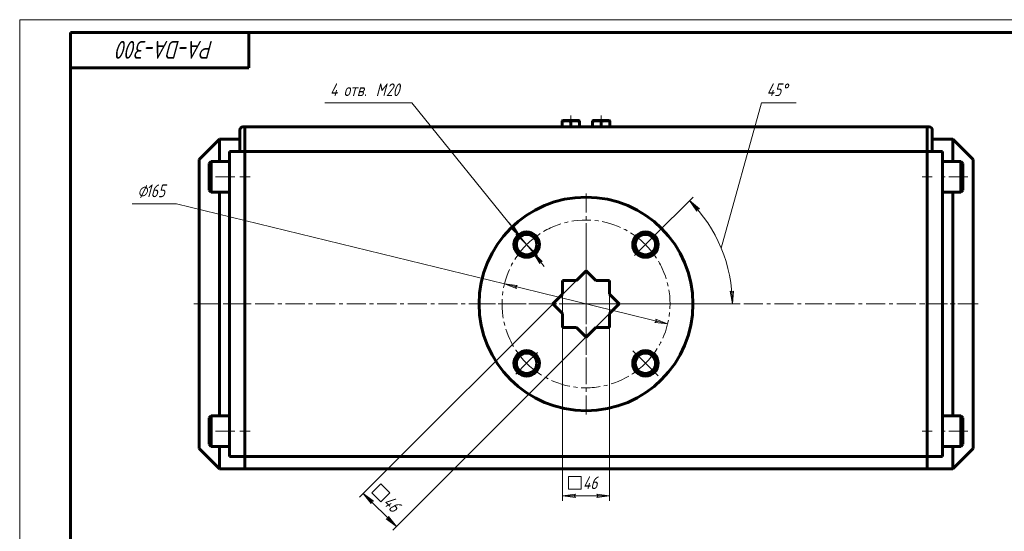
# Model space of a CAD drawing. Header units: millimetres. Extents: x 0 to 841, y 0 to 594.
# Tile 14 of 26: x 0 to 387, y 393 to 594. Entities that reach past the tile are written whole.
import ezdxf

# ---------------------------------------------------------------- set-up
doc = ezdxf.new("R2010")
doc.units = ezdxf.units.MM
for name, pattern in [('K5LT_AXLED', [12, 7.5, -1.5, 1.5, -1.5]), ('K5LT_BASIC', [0]), ('K5LT_THIN', [0])]:
    doc.linetypes.add(name, pattern=pattern)
doc.layers.add('Системный слой', color=7, linetype='Continuous')
doc.layers.add('Системный слой (1)', color=251, linetype='Continuous', true_color=0x6c6c6c)
doc.styles.add('KDIMTEXTSTYLE', font='txt', dxfattribs={"width": 0.96, "oblique": 15, "height": 5})
doc.styles.add('KTEXTSTYLE', font='txt', dxfattribs={"width": 0.96, "height": 5})
doc.dimstyles.new('KDIMSTYLE (0.40)', dxfattribs={"dimtxt": 5, "dimasz": 1, "dimexe": 2, "dimexo": 0, "dimgap": 1, "dimtad": 1, "dimlfac": 2.5, "dimtxsty": 'KDIMTEXTSTYLE', "dimsah": 1, "dimcen": 0, "dimdle": 1, "dimadec": 0, "dimazin": 0, "dimtfac": 0.667, "dimtmove": 0, "dimatfit": 3, "dimfxl": 1, "dimtvp": 1, "dimtolj": 1, "dimtzin": 0, "dimarcsym": 0})

# ---------------------------------------------------------------- blocks, each defined once
blk = doc.blocks.new('U36')
at = {"layer": 'Системный слой (1)', "color": 150, "linetype": 'K5LT_BASIC', "lineweight": 60, "true_color": 0x0080ff}
for p, q in [((78.44, 538.21), (78.44, 547.01)), ((78.44, 438.21), (78.44, 526.21)), ((78.44, 417.41), (78.44, 426.21))]:
    blk.add_line(p, q, dxfattribs=at)
blk = doc.blocks.new('U37')
at = {"layer": 'Системный слой (1)', "color": 150, "linetype": 'K5LT_BASIC', "lineweight": 60, "true_color": 0x0080ff}
for p, q in [((366.44, 538.21), (366.44, 547.01)), ((366.44, 438.21), (366.44, 526.21)), ((366.44, 417.41), (366.44, 426.21))]:
    blk.add_line(p, q, dxfattribs=at)
blk = doc.blocks.new('D2')
at = {"layer": 'Системный слой (1)', "color": 7, "linetype": 'K5LT_THIN', "lineweight": 18}
for p, q in [((213.24, 486.02), (213.24, 404.79)), ((231.64, 486.02), (231.64, 404.79))]:
    blk.add_line(p, q, dxfattribs=at)
blk.add_wipeout([(215.5, 407.79), (215.5, 415.17), (228.83, 415.17), (228.83, 407.79)]).dxf.layer = 'Системный слой (1)'
at = {"layer": 'Системный слой (1)'}
for points in [[(217.74, 406.79), (218.24, 407.45), (213.24, 406.79), (218.24, 406.13)], [(226.64, 406.13), (231.64, 406.79), (226.64, 407.45), (227.14, 406.79)]]:
    blk.add_hatch(color=7, dxfattribs=at).paths.add_polyline_path(points)
at = {"layer": 'Системный слой (1)', "color": 7, "linetype": 'K5LT_THIN', "lineweight": 18}
for p, q in [((215.5, 409.38), (215.5, 414.38)), ((215.5, 414.38), (220.5, 414.38)), ((220.5, 414.38), (220.5, 409.38)), ((213.24, 406.79), (218.24, 407.45)), ((218.24, 406.13), (213.24, 406.79)), ((213.24, 406.79), (231.64, 406.79)), ((220.5, 409.38), (215.5, 409.38)), ((218.24, 407.45), (217.74, 406.79)), ((217.74, 406.79), (218.24, 406.13)), ((227.14, 406.79), (226.64, 407.45)), ((226.64, 407.45), (231.64, 406.79)), ((231.64, 406.79), (226.64, 406.13)), ((226.64, 406.13), (227.14, 406.79))]:
    blk.add_line(p, q, dxfattribs=at)
at = {"layer": 'Системный слой (1)', "color": 7, "insert": (221.21, 414.38), "char_height": 5, "attachment_point": 1, "style": 'KTEXTSTYLE'}
blk.add_mtext('\\fArial|b0|c204|p34;\\H5.0;\\W1.000;\\Q15;\\fGOST Type AU|b0|i0|c204|p34;\\Q15;\\W0.960;46', dxfattribs=at)
blk = doc.blocks.new('KDIMARROW_01')
at = {"layer": 'Системный слой'}
blk.add_hatch(color=0, dxfattribs=at).paths.add_polyline_path([(0, 0), (-5, 0.66), (-4.5, 0), (-5, -0.66)])
at = {"layer": 'Системный слой', "color": 0, "linetype": 'K5LT_THIN', "lineweight": 18}
for p, q in [((-4.5, 0), (-5, 0.66)), ((-5, 0.66), (0, 0)), ((0, 0), (-5, -0.66)), ((-5, -0.66), (-4.5, 0))]:
    blk.add_line(p, q, dxfattribs=at)
at = {"layer": 'Системный слой (1)', "color": 0, "linetype": 'K5LT_THIN', "lineweight": 18}
blk.add_line((659.18, 293), (658.78, 293), dxfattribs=at)
blk = doc.blocks.new('D3')
blk.add_wipeout([(137.23, 406.82), (142.45, 412.04), (151.87, 402.62), (146.66, 397.4)]).dxf.layer = 'Системный слой (1)'
at = {"layer": 'Системный слой (1)'}
for points in [[(138.93, 404.64), (134.93, 407.71), (138, 403.71), (138.11, 404.53)], [(147.94, 394.7), (144.87, 398.7), (144.76, 397.88), (143.94, 397.77)]]:
    blk.add_hatch(color=7, dxfattribs=at).paths.add_polyline_path(points)
at = {"layer": 'Системный слой (1)', "color": 7, "linetype": 'K5LT_THIN', "lineweight": 18}
for p, q in [((218.63, 491.41), (133.51, 406.3)), ((231.64, 478.4), (146.52, 393.29)), ((138.35, 407.94), (141.89, 411.48)), ((141.89, 411.48), (145.42, 407.94)), ((134.93, 407.71), (138.93, 404.64)), ((138, 403.71), (134.93, 407.71)), ((134.93, 407.71), (147.94, 394.7)), ((141.89, 404.41), (138.35, 407.94)), ((145.42, 407.94), (141.89, 404.41)), ((138.11, 404.53), (138, 403.71)), ((138.93, 404.64), (138.11, 404.53)), ((144.76, 397.88), (144.87, 398.7)), ((144.87, 398.7), (147.94, 394.7)), ((143.94, 397.77), (144.76, 397.88)), ((147.94, 394.7), (143.94, 397.77))]:
    blk.add_line(p, q, dxfattribs=at)
at = {"layer": 'Системный слой (1)', "color": 7, "insert": (145.93, 407.44), "char_height": 5, "attachment_point": 1, "rotation": 315, "style": 'KTEXTSTYLE'}
blk.add_mtext('\\fArial|b0|c204|p34;\\H5.0;\\W1.000;\\Q15;\\fGOST Type AU|b0|i0|c204|p34;\\Q15;\\W0.960;46', dxfattribs=at)
blk = doc.blocks.new('D4')
at = {"layer": 'Системный слой (1)'}
for points in [[(194.76, 488.99), (195.4, 489.51), (190.39, 490.06), (195.09, 488.23)], [(254.49, 474.36), (249.79, 476.19), (250.12, 475.43), (249.48, 474.91)]]:
    blk.add_hatch(color=7, dxfattribs=at).paths.add_polyline_path(points)
at = {"layer": 'Системный слой (1)', "color": 7, "linetype": 'K5LT_THIN', "lineweight": 18}
for p, q in [((190.39, 490.06), (61.56, 521.61)), ((190.39, 490.06), (195.4, 489.51)), ((195.09, 488.23), (190.39, 490.06)), ((254.49, 474.36), (190.39, 490.06)), ((195.4, 489.51), (194.76, 488.99)), ((194.76, 488.99), (195.09, 488.23)), ((250.12, 475.43), (249.79, 476.19)), ((249.79, 476.19), (254.49, 474.36)), ((249.48, 474.91), (250.12, 475.43)), ((254.49, 474.36), (249.48, 474.91))]:
    blk.add_line(p, q, dxfattribs=at)
blk.add_wipeout([(46.23, 522.61), (46.23, 530), (59.02, 530), (59.02, 522.61)]).dxf.layer = 'Системный слой (1)'
blk.add_line((61.56, 521.61), (44.23, 521.61), dxfattribs=at)
at = {"layer": 'Системный слой (1)', "color": 7, "char_height": 5, "attachment_point": 1, "style": 'KTEXTSTYLE'}
for s, insert in [('\\fArial|b0|c204|p34;\\H5.0;\\W1.000;\\Q15;\\fGOST Type AU|b0|i0|c204|p34;\\Q15;\\W0.960;⌀', (46.23, 529.2)), ('\\fArial|b0|c204|p34;\\H5.0;\\W1.000;\\Q15;\\fGOST Type AU|b0|i0|c204|p34;\\Q15;\\W0.960;165', (49.53, 529.2))]:
    blk.add_mtext(s, dxfattribs=dict(at, insert=insert))
blk = doc.blocks.new('D5')
at = {"layer": 'Системный слой (1)'}
for points in [[(196.59, 508.66), (193.96, 512.96), (193.76, 512.16), (192.94, 512.13)], [(205.27, 498.96), (201.62, 502.44), (204.25, 498.13), (204.45, 498.94)]]:
    blk.add_hatch(color=7, dxfattribs=at).paths.add_polyline_path(points)
at = {"layer": 'Системный слой (1)', "color": 7, "linetype": 'K5LT_THIN', "lineweight": 18}
for p, q in [((196.59, 508.66), (154.01, 561.34)), ((196.59, 508.66), (192.19, 514.1)), ((193.76, 512.16), (192.94, 512.13)), ((192.94, 512.13), (196.59, 508.66)), ((193.96, 512.96), (193.76, 512.16)), ((196.59, 508.66), (193.96, 512.96)), ((201.62, 502.44), (196.59, 508.66)), ((201.62, 502.44), (204.25, 498.13)), ((205.27, 498.96), (201.62, 502.44)), ((201.62, 502.44), (206.02, 496.99)), ((204.25, 498.13), (204.45, 498.94)), ((204.45, 498.94), (205.27, 498.96))]:
    blk.add_line(p, q, dxfattribs=at)
blk.add_wipeout([(121.88, 562.34), (121.88, 569.73), (150.8, 569.73), (150.8, 562.34)]).dxf.layer = 'Системный слой (1)'
blk.add_line((154.01, 561.34), (119.88, 561.34), dxfattribs=at)
at = {"layer": 'Системный слой (1)', "color": 7, "char_height": 5, "attachment_point": 1, "style": 'KTEXTSTYLE'}
for s, insert in [('\\fArial|b0|c204|p34;\\H5.0;\\W1.000;\\Q15;\\fGOST Type AU|b0|i0|c204|p34;\\Q15;\\W0.960;4 отв. ', (121.88, 568.93)), ('\\fArial|b0|c204|p34;\\H5.0;\\W1.000;\\Q15;\\fGOST Type AU|b0|i0|c204|p34;\\Q15;\\W0.960;M', (139.87, 568.93)), ('\\fArial|b0|c204|p34;\\H5.0;\\W1.000;\\Q15;\\fGOST Type AU|b0|i0|c204|p34;\\Q15;\\W0.960;20', (143.84, 568.93))]:
    blk.add_mtext(s, dxfattribs=dict(at, insert=insert))
blk = doc.blocks.new('U38')
at = {"layer": 'Системный слой (1)', "color": 30, "linetype": 'K5LT_AXLED', "lineweight": 18, "true_color": 0xff8000}
for q in [(222.44, 503.01), (215.64, 482.21), (222.44, 465.81), (229.24, 482.21)]:
    blk.add_line((222.44, 482.21), q, dxfattribs=at)
blk = doc.blocks.new('U39')
at = {"layer": 'Системный слой (1)', "color": 30, "linetype": 'K5LT_AXLED', "lineweight": 18, "true_color": 0xff8000}
for q in [(222.44, 526.21), (178.44, 482.21), (266.44, 482.21), (222.44, 438.21)]:
    blk.add_line((222.44, 482.21), q, dxfattribs=at)
blk = doc.blocks.new('U40')
at = {"layer": 'Системный слой (1)', "color": 30, "linetype": 'K5LT_AXLED', "lineweight": 18, "true_color": 0xff8000}
for p, q in [((199.11, 505.55), (194.86, 509.79)), ((245.77, 505.55), (250.02, 509.79)), ((203.35, 501.31), (199.11, 505.55)), ((241.53, 501.31), (245.77, 505.55)), ((203.35, 463.12), (199.11, 458.88)), ((240.82, 463.83), (245.77, 458.88)), ((199.11, 458.88), (194.86, 454.64)), ((245.77, 458.88), (250.72, 453.93))]:
    blk.add_line(p, q, dxfattribs=at)
for start, end in [(45, 135), (135, 225), (315, 45), (225, 315)]:
    blk.add_arc((222.44, 482.21), 33, start, end, dxfattribs=at)
blk = doc.blocks.new('D6')
at = {"layer": 'Системный слой (1)'}
for points in [[(266.95, 519.62), (263.07, 522.84), (265.98, 518.73), (266.13, 519.54)], [(279.9, 482.21), (280.36, 487.24), (279.72, 486.71), (279.05, 487.18)]]:
    blk.add_hatch(color=7, dxfattribs=at).paths.add_polyline_path(points)
at = {"layer": 'Системный слой (1)', "color": 7, "linetype": 'K5LT_THIN', "lineweight": 18}
for p, q in [((275.53, 504.2), (291.39, 561.34)), ((248.6, 508.38), (264.48, 524.26)), ((263.07, 522.84), (266.95, 519.62)), ((265.98, 518.73), (263.07, 522.84)), ((266.13, 519.54), (265.98, 518.73)), ((266.95, 519.62), (266.13, 519.54)), ((279.9, 482.21), (279.05, 487.18)), ((279.05, 487.18), (279.72, 486.71)), ((279.72, 486.71), (280.36, 487.24)), ((280.36, 487.24), (279.9, 482.21)), ((227.24, 482.21), (281.9, 482.21))]:
    blk.add_line(p, q, dxfattribs=at)
blk.add_arc((222.44, 482.21), 57.46, 0, 45, dxfattribs=at)
blk.add_wipeout([(293.39, 562.34), (293.39, 569.73), (302.63, 569.73), (302.63, 562.34)]).dxf.layer = 'Системный слой (1)'
blk.add_line((291.39, 561.34), (305.02, 561.34), dxfattribs=at)
at = {"layer": 'Системный слой (1)', "color": 7, "char_height": 5, "attachment_point": 1, "style": 'KTEXTSTYLE'}
for s, insert in [('\\fArial|b0|c204|p34;\\H5.0;\\W1.000;\\Q15;\\fGOST Type AU|b0|i0|c204|p34;\\Q15;\\W0.960;45', (293.39, 568.93)), ('\\fArial|b0|c204|p34;\\H5.0;\\W1.000;\\Q15;\\fGOST Type AU|b0|i0|c204|p34;\\Q15;\\W0.960;°', (299.21, 568.93))]:
    blk.add_mtext(s, dxfattribs=dict(at, insert=insert))
blk = doc.blocks.new('U109')
at = {"color": 7, "linetype": 'K5LT_THIN', "lineweight": 18}
for p, q in [((0, 0), (0, 594)), ((0, 594), (841, 594))]:
    blk.add_line(p, q, dxfattribs=at)
at = {"color": 150, "linetype": 'K5LT_BASIC', "lineweight": 60, "true_color": 0x0080ff}
for p, q in [((20, 5), (20, 589)), ((20, 589), (836, 589)), ((90, 589), (90, 575)), ((90, 575), (20, 575))]:
    blk.add_line(p, q, dxfattribs=at)
at = {"color": 7, "insert": (76.09, 578.64), "char_height": 7, "attachment_point": 1, "rotation": 180, "style": 'KTEXTSTYLE'}
blk.add_mtext('\\fArial|b0|c204|p34;\\H5.0;\\W1.000;\\Q15;\\fGOST Type AU|b0|i0|c204|p34;\\Q15;\\W0.960;\\H7.00;PA-DA-300', dxfattribs=at)

msp = doc.modelspace()

# ---------------------------------------------------------------- linework, layer by layer
at = {"layer": 'Системный слой (1)', "color": 150, "linetype": 'K5LT_BASIC', "lineweight": 60, "true_color": 0x0080ff}
for p, q in [((213.0397, 554.2754), (213.2097, 554.3735)), ((213.0397, 553.9717), (213.0397, 554.2754)), ((213.0397, 551.8135), (213.0397, 553.9717)), ((219.6697, 554.3735), (213.2097, 554.3735)), ((216.4397, 551.8135), (216.4397, 553.9717)), ((219.8397, 554.2754), (219.6697, 554.3735)), ((219.8397, 554.2754), (219.8397, 553.9717)), ((219.8397, 551.8135), (219.8397, 553.9717)), ((225.0397, 554.2754), (225.2097, 554.3735)), ((225.0397, 553.9717), (225.0397, 554.2754)), ((225.0397, 551.8135), (225.0397, 553.9717)), ((231.6697, 554.3735), (225.2097, 554.3735)), ((228.4397, 551.8135), (228.4397, 553.9717)), ((231.8397, 554.2754), (231.6697, 554.3735)), ((231.8397, 554.2754), (231.8397, 553.9717)), ((231.8397, 551.8135), (231.8397, 553.9717)), ((86.4397, 542.2135), (86.4397, 550.6135)), ((88.4397, 551.8135), (87.6397, 551.8135)), ((88.4397, 551.8135), (88.4397, 550.6135)), ((88.4397, 550.6135), (88.4397, 542.2135)), ((356.3997, 551.8135), (88.4797, 551.8135)), ((88.4797, 551.8135), (88.4797, 550.6135)), ((88.4797, 550.6135), (88.4797, 542.2135)), ((356.3997, 551.8135), (356.3997, 550.6135)), ((356.3997, 550.6135), (356.3997, 542.2135)), ((357.2397, 551.8135), (356.4397, 551.8135)), ((356.4397, 551.8135), (356.4397, 550.6135)), ((356.4397, 550.6135), (356.4397, 542.2135)), ((358.4397, 542.2135), (358.4397, 550.6135)), ((78.4397, 547.0135), (70.4397, 539.0135)), ((86.4397, 547.0135), (78.4397, 547.0135)), ((366.4397, 547.0135), (358.4397, 547.0135)), ((366.4397, 547.0135), (374.4397, 539.0135)), ((82.4397, 541.4135), (82.4397, 542.2135)), ((82.4397, 542.2135), (88.4397, 542.2135)), ((82.4397, 423.0135), (82.4397, 541.4135)), ((88.4397, 541.4135), (88.4397, 542.2135)), ((88.4397, 541.4135), (88.4397, 423.0135)), ((88.4797, 542.2135), (356.3997, 542.2135)), ((88.4797, 541.4135), (88.4797, 542.2135)), ((88.4797, 541.4135), (88.4797, 423.0135)), ((356.3997, 541.4135), (356.3997, 542.2135)), ((356.3997, 541.4135), (356.3997, 423.0135)), ((356.4397, 542.2135), (362.4397, 542.2135)), ((356.4397, 541.4135), (356.4397, 542.2135)), ((356.4397, 541.4135), (356.4397, 423.0135)), ((362.4397, 542.2135), (362.4397, 541.4135)), ((362.4397, 423.0135), (362.4397, 541.4135)), ((70.4397, 425.4135), (70.4397, 539.0135)), ((75.2397, 538.2135), (74.4397, 537.4135)), ((75.2397, 538.2135), (82.4397, 538.2135)), ((75.2397, 538.2135), (75.2397, 526.2135)), ((369.6397, 538.2135), (362.4397, 538.2135)), ((369.6397, 538.2135), (370.4397, 537.4135)), ((369.6397, 526.2135), (369.6397, 538.2135)), ((374.4397, 425.4135), (374.4397, 539.0135)), ((74.4397, 537.4135), (74.4397, 527.0135)), ((88.4797, 536.2135), (88.4397, 536.2135)), ((356.3997, 536.2135), (356.4397, 536.2135)), ((370.4397, 527.0135), (370.4397, 537.4135)), ((75.2397, 526.2135), (74.4397, 527.0135)), ((75.2397, 526.2135), (82.4397, 526.2135)), ((88.4797, 528.2135), (88.4397, 528.2135)), ((356.3997, 528.2135), (356.4397, 528.2135)), ((369.6397, 526.2135), (362.4397, 526.2135)), ((369.6397, 526.2135), (370.4397, 527.0135)), ((222.4397, 495.2243), (218.6289, 491.4135)), ((226.2504, 491.4135), (222.4397, 495.2243)), ((218.6289, 491.4135), (213.2397, 491.4135)), ((213.2397, 491.4135), (213.2397, 486.0243)), ((231.6397, 491.4135), (226.2504, 491.4135)), ((231.6397, 486.0243), (231.6397, 491.4135)), ((213.2397, 486.0243), (209.4289, 482.2135)), ((235.4504, 482.2135), (231.6397, 486.0243)), ((209.4289, 482.2135), (213.2397, 478.4028)), ((231.6397, 478.4028), (235.4504, 482.2135)), ((213.2397, 478.4028), (213.2397, 473.0135)), ((231.6397, 473.0135), (231.6397, 478.4028)), ((213.2397, 473.0135), (218.6289, 473.0135)), ((218.6289, 473.0135), (222.4397, 469.2028)), ((222.4397, 469.2028), (226.2504, 473.0135)), ((226.2504, 473.0135), (231.6397, 473.0135)), ((75.2397, 438.2135), (74.4397, 437.4135)), ((74.4397, 437.4135), (74.4397, 427.0135)), ((75.2397, 438.2135), (75.2397, 426.2135)), ((75.2397, 438.2135), (82.4397, 438.2135)), ((369.6397, 438.2135), (362.4397, 438.2135)), ((369.6397, 438.2135), (370.4397, 437.4135)), ((369.6397, 426.2135), (369.6397, 438.2135)), ((370.4397, 427.0135), (370.4397, 437.4135)), ((88.4797, 436.2135), (88.4397, 436.2135)), ((356.3997, 436.2135), (356.4397, 436.2135)), ((78.4397, 417.4135), (70.4397, 425.4135)), ((75.2397, 426.2135), (74.4397, 427.0135)), ((75.2397, 426.2135), (82.4397, 426.2135)), ((88.4797, 428.2135), (88.4397, 428.2135)), ((356.3997, 428.2135), (356.4397, 428.2135)), ((369.6397, 426.2135), (362.4397, 426.2135)), ((366.4397, 417.4135), (374.4397, 425.4135)), ((369.6397, 426.2135), (370.4397, 427.0135)), ((82.4397, 422.2135), (82.4397, 423.0135)), ((88.4397, 422.2135), (82.4397, 422.2135)), ((88.4397, 423.0135), (88.4397, 422.2135)), ((88.4397, 417.4135), (88.4397, 422.2135)), ((88.4797, 423.0135), (88.4797, 422.2135)), ((356.3997, 422.2135), (88.4797, 422.2135)), ((88.4797, 417.4135), (88.4797, 422.2135)), ((356.3997, 423.0135), (356.3997, 422.2135)), ((356.3997, 417.4135), (356.3997, 422.2135)), ((356.4397, 423.0135), (356.4397, 422.2135)), ((362.4397, 422.2135), (356.4397, 422.2135)), ((356.4397, 417.4135), (356.4397, 422.2135)), ((362.4397, 423.0135), (362.4397, 422.2135)), ((88.4397, 417.4135), (78.4397, 417.4135)), ((356.3997, 417.4135), (88.4797, 417.4135)), ((366.4397, 417.4135), (356.4397, 417.4135))]:
    msp.add_line(p, q, dxfattribs=at)
at = {"layer": 'Системный слой (1)', "color": 30, "linetype": 'K5LT_AXLED', "lineweight": 18, "true_color": 0xff8000}
for p, q in [((216.4397, 551.9717), (216.4397, 556.3735)), ((228.4397, 551.9717), (228.4397, 556.3735)), ((84.4397, 532.2135), (72.4397, 532.2135)), ((90.4797, 532.2135), (86.4397, 532.2135)), ((358.4397, 532.2135), (354.3997, 532.2135)), ((372.4397, 532.2135), (360.4397, 532.2135)), ((376.4397, 482.2135), (354.4397, 482.2135)), ((84.4397, 432.2135), (72.4397, 432.2135)), ((90.4797, 432.2135), (86.4397, 432.2135)), ((358.4397, 432.2135), (354.3997, 432.2135)), ((372.4397, 432.2135), (360.4397, 432.2135))]:
    msp.add_line(p, q, dxfattribs=at)
at = {"layer": 'Системный слой (1)', "color": 150, "linetype": 'K5LT_BASIC', "lineweight": 60, "true_color": 0x0080ff}
for centre, radius in [((222.4397, 482.2135), 42), ((199.1051, 505.5481), 5), ((245.7742, 505.5481), 5), ((199.1051, 505.5481), 4), ((245.7742, 505.5481), 4), ((199.1051, 458.879), 5), ((199.1051, 458.879), 4), ((245.7742, 458.879), 5), ((245.7742, 458.879), 4)]:
    msp.add_circle(centre, radius, dxfattribs=at)
for centre, start, end in [((87.6397, 550.6135), 90, 180), ((357.2397, 550.6135), 0, 90)]:
    msp.add_arc(centre, 1.2, start, end, dxfattribs=at)
for points in [[(216.4397, 553.9717), (216.3076, 554.0158), (216.1141, 554.0747), (215.826, 554.1477), (215.5863, 554.1983), (215.3371, 554.2373), (215.1102, 554.2616), (214.9008, 554.2741), (214.6976, 554.2767), (214.5041, 554.2704), (214.288, 554.2544), (214.0476, 554.2244), (213.7004, 554.1617), (213.3647, 554.0758), (213.1195, 553.9983), (213.0397, 553.9717)], [(219.8397, 553.9717), (219.7076, 554.0158), (219.5141, 554.0747), (219.226, 554.1477), (218.9863, 554.1983), (218.7371, 554.2373), (218.5102, 554.2616), (218.3008, 554.2741), (218.0976, 554.2767), (217.9041, 554.2704), (217.688, 554.2544), (217.4476, 554.2244), (217.1004, 554.1617), (216.7647, 554.0758), (216.5195, 553.9983), (216.4397, 553.9717)], [(228.4397, 553.9717), (228.3076, 554.0158), (228.1141, 554.0747), (227.826, 554.1477), (227.5863, 554.1983), (227.3371, 554.2373), (227.1102, 554.2616), (226.9008, 554.2741), (226.6976, 554.2767), (226.5041, 554.2704), (226.288, 554.2544), (226.0476, 554.2244), (225.7004, 554.1617), (225.3647, 554.0758), (225.1195, 553.9983), (225.0397, 553.9717)], [(231.8397, 553.9717), (231.7076, 554.0158), (231.5141, 554.0747), (231.226, 554.1477), (230.9863, 554.1983), (230.7371, 554.2373), (230.5102, 554.2616), (230.3008, 554.2741), (230.0976, 554.2767), (229.9041, 554.2704), (229.688, 554.2544), (229.4476, 554.2244), (229.1004, 554.1617), (228.7647, 554.0758), (228.5195, 553.9983), (228.4397, 553.9717)]]:
    msp.add_open_spline(points, degree=3, knots=[0, 0, 0, 0, 1.91244871, 2.78068749, 4.10062144, 5.2997801, 6.27754197, 7.2675193, 8.21485807, 9.10206657, 9.9581603, 11.22579665, 12.46383647, 14.84267045, 16, 16, 16, 16], dxfattribs=at)

# ---------------------------------------------------------------- block references
at = {"layer": 'Системный слой (1)'}
for name in ['U36', 'U37']:
    msp.add_blockref(name, (0, 0), dxfattribs=at)

# ---------------------------------------------------------------- next in the draw order: dimensions: what is measured, and where the dimension line sits
at = {"layer": 'Системный слой (1)', "color": 7}
dim = msp.add_linear_dim(base=(213.2397, 406.7888), p1=(231.6397, 486.0243), p2=(213.2397, 486.0243), dimstyle='KDIMSTYLE (0.40)', override={"dimexo": 0, "dimpost": '\\fGOST Type AU|b0|c204|p34;\\H5.0;\\W0.960;\\Q15;{\\fSymbol Type A|i0|c204|p18;т}<>', "dimblk1": 'KDIMARROW_01', "dimblk2": 'KDIMARROW_01', "dimse1": 0, "dimse2": 0, "dimclrt": 7, "dimtol": 1, "dimtp": 0, "dimtm": 0, "dimtdec": 5, "dimtolj": 1}, dxfattribs=at)
dim.commit()
dim.dimension.update_dxf_attribs({"geometry": 'D2', "text_midpoint": (222.4397, 406.7888), "dimtype": 160})

# ---------------------------------------------------------------- next in the draw order: dimensions: what is measured, and where the dimension line sits
dim = msp.add_linear_dim(base=(134.9265, 407.7112), p1=(231.6397, 478.4028), p2=(218.6289, 491.4135), angle=135, dimstyle='KDIMSTYLE (0.40)', override={"dimexo": 0, "dimpost": '\\fGOST Type AU|b0|c204|p34;\\H5.0;\\W0.960;\\Q15;{\\fSymbol Type A|i0|c204|p18;т}<>', "dimblk1": 'KDIMARROW_01', "dimblk2": 'KDIMARROW_01', "dimse1": 0, "dimse2": 0, "dimclrt": 7, "dimtol": 1, "dimtp": 0, "dimtm": 0, "dimtdec": 5, "dimtolj": 1}, dxfattribs=at)
dim.commit()
dim.dimension.update_dxf_attribs({"geometry": 'D3', "text_midpoint": (141.4319, 401.2058), "dimtype": 160})

# ---------------------------------------------------------------- next in the draw order: dimensions: what is measured, and where the dimension line sits
dim = msp.add_diameter_dim_2p(p1=(302.5717, 462.5893), p2=(142.3076, 501.8377), dimstyle='KDIMSTYLE (0.40)', override={"dimtih": 1, "dimtoh": 1, "dimpost": '\\fGOST Type AU|b0|c204|p34;\\H5.0;\\W0.960;\\Q15;<>', "dimblk1": 'KDIMARROW_01', "dimblk2": 'KDIMARROW_01', "dimclrt": 7, "dimtol": 1, "dimtp": 0, "dimtm": 0, "dimtdec": 5, "dimtmove": 1, "dimatfit": 2, "dimtolj": 1}, dxfattribs=at)
dim.commit()
dim.dimension.update_dxf_attribs({"geometry": 'D4', "text_midpoint": (59.5566, 521.6135), "dimtype": 163})

# ---------------------------------------------------------------- next in the draw order: linework, layer by layer
at = {"layer": 'Системный слой (1)', "color": 30, "linetype": 'K5LT_AXLED', "lineweight": 18, "true_color": 0xff8000}
for p, q in [((222.4397, 453.2135), (222.4397, 514.0135)), ((68.4397, 482.2135), (376.4397, 482.2135)), ((90.4397, 482.2135), (68.4397, 482.2135))]:
    msp.add_line(p, q, dxfattribs=at)

# ---------------------------------------------------------------- next in the draw order: block references
at = {"layer": 'Системный слой (1)'}
msp.add_blockref('U38', (0, 0), dxfattribs=at)

# ---------------------------------------------------------------- next in the draw order: dimensions: what is measured, and where the dimension line sits
at = {"layer": 'Системный слой (1)', "color": 7}
dim = msp.add_diameter_dim_2p(p1=(205.3913, 497.7709), p2=(192.819, 513.3252), dimstyle='KDIMSTYLE (0.40)', override={"dimtih": 1, "dimtoh": 1, "dimpost": '\\fGOST Type AU|b0|c204|p34;\\H5.0;\\W0.960;\\Q15;\\fGOST Type AU|b0|i0|c204|p34;\\Q15;4 отв. \\fGOST Type AU|b0|c204|p34;\\H5.0;\\W0.960;\\Q15;М<>', "dimblk1": 'KDIMARROW_01', "dimblk2": 'KDIMARROW_01', "dimclrt": 7, "dimtol": 1, "dimtp": 0, "dimtm": 0, "dimtdec": 5, "dimtmove": 1, "dimatfit": 2, "dimtolj": 1}, dxfattribs=at)
dim.commit()
dim.dimension.update_dxf_attribs({"geometry": 'D5', "text_midpoint": (152.0062, 561.3435), "dimtype": 163})

# ---------------------------------------------------------------- next in the draw order: block references
at = {"layer": 'Системный слой (1)'}
for name in ['U39', 'U40']:
    msp.add_blockref(name, (0, 0), dxfattribs=at)

# ---------------------------------------------------------------- next in the draw order: dimensions: what is measured, and where the dimension line sits
at = {"layer": 'Системный слой (1)', "color": 7}
dim = msp.add_angular_dim_2l(base=(238.8538, 498.3026), line1=((222.4397, 482.2135), (248.6026, 508.3765)), line2=((222.4397, 482.2135), (227.2397, 482.2135)), dimstyle='KDIMSTYLE (0.40)', override={"dimpost": '\\fGOST Type AU|b0|c204|p34;\\H5.0;\\W0.960;\\Q15;<>', "dimblk1": 'KDIMARROW_01', "dimblk2": 'KDIMARROW_01', "dimclrt": 7, "dimtol": 1, "dimtp": 0, "dimtm": 0, "dimtdec": 5, "dimtolj": 1}, dxfattribs=at)
dim.commit()
dim.dimension.update_dxf_attribs({"geometry": 'D6', "text_midpoint": (293.3903, 561.3435), "dimtype": 162})

# ---------------------------------------------------------------- next in the draw order: block references
msp.add_blockref('U109', (0, 0))

doc.saveas('drawing.dxf')
